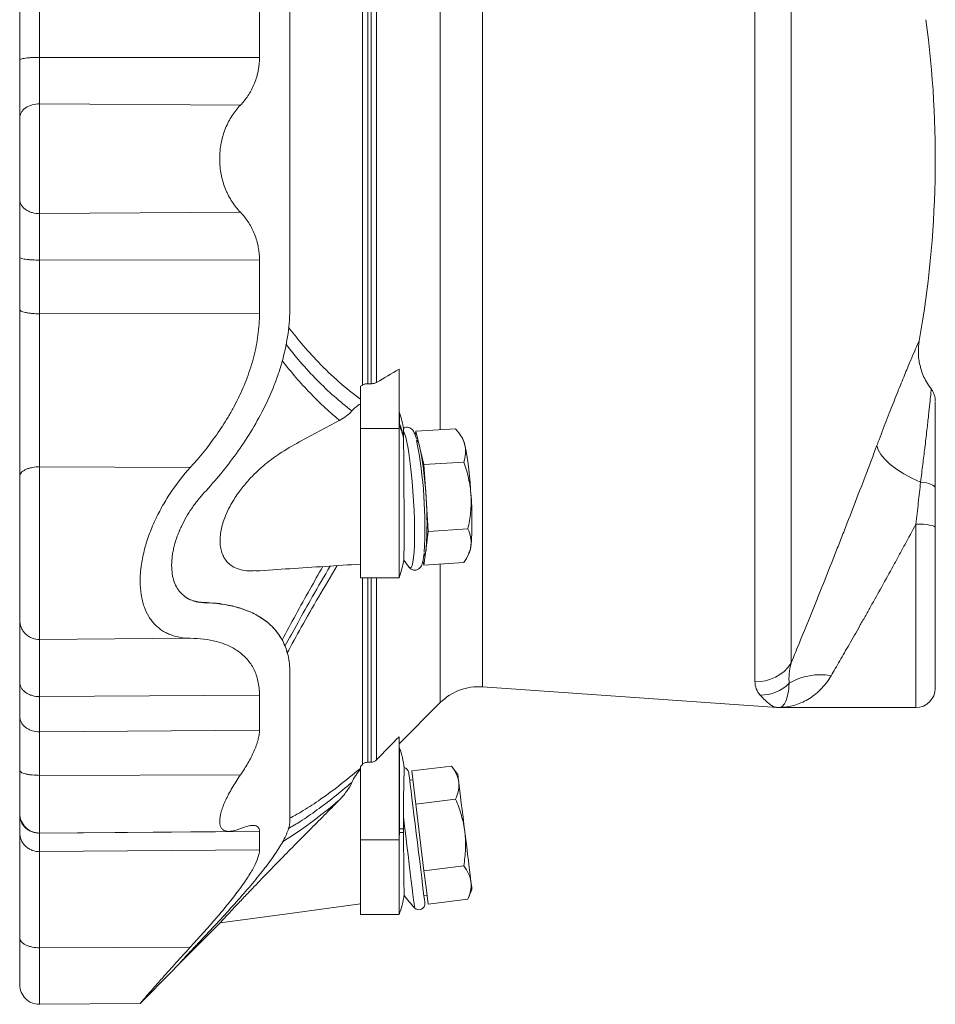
# Model space of a CAD drawing. Header units: millimetres. Extents: x 43 to 812, y -120 to 803.
# Tile 6 of 10: x 48 to 285, y 359 to 613. Entities that reach past the tile are written whole.
import ezdxf

# ---------------------------------------------------------------- set-up
doc = ezdxf.new("R2010")
doc.units = ezdxf.units.MM

msp = doc.modelspace()

# ---------------------------------------------------------------- linework, layer by layer
at = {"color": 8, "linetype": 'Continuous', "lineweight": 0}
for p, q in [((167.61, 713.92), (167.61, 459.45)), ((238.01, 442.61), (238.01, 707.6)), ((247.32, 703.1), (247.32, 447.28)), ((156.74, 647.51), (156.74, 507.59)), ((136.62, 519.09), (136.62, 636)), ((138.03, 635.66), (138.03, 519.44)), ((138.85, 519.44), (138.85, 635.66)), ((140.26, 635.31), (140.26, 519.78)), ((53.23, 603.72), (110.02, 603.65)), ((53.23, 591.71), (105.11, 591.39)), ((53.23, 563.38), (105.11, 563.7)), ((53.23, 551.38), (110.02, 551.45)), ((53.23, 537.51), (110.02, 537.62)), ((146.21, 511.89), (146.21, 509.81)), ((136.09, 507.91), (146.09, 507.91)), ((53.23, 497.98), (92.17, 497.82)), ((279.59, 435.83), (279.59, 483.2)), ((156.74, 472.88), (156.74, 455.92)), ((136.62, 421.12), (136.62, 469.35)), ((138.03, 469.35), (138.03, 421.72)), ((138.85, 421.72), (138.85, 469.35)), ((140.26, 469.35), (140.26, 422.32)), ((167.61, 459.45), (167.61, 441.18)), ((156.74, 455.92), (156.74, 437.11)), ((53.23, 453.37), (92.17, 453.71)), ((53.23, 438.66), (110.02, 439.02)), ((53.23, 429.57), (110.02, 429.96)), ((146.21, 425.35), (146.21, 406)), ((53.23, 418.32), (105.11, 418.44)), ((146.2, 404.47), (147.22, 404.47)), ((53.23, 403.4), (110.02, 403.86)), ((146.18, 403.55), (147.23, 403.55)), ((136.09, 401.7), (146.09, 401.7)), ((53.23, 398.62), (110.02, 399.09)), ((53.23, 373.8), (92.17, 373.98))]:
    msp.add_line(p, q, dxfattribs=at)
at = {"color": 7, "linetype": 'Continuous', "lineweight": 15}
for p, q in [((146.09, 523.23), (146.09, 510.42)), ((136.09, 518.79), (136.62, 519.09)), ((136.09, 518.79), (136.09, 507.91)), ((138.03, 519.44), (138.85, 519.44)), ((146.09, 510.42), (146.09, 509.52)), ((146.09, 509.52), (146.09, 509)), ((146.09, 509), (146.09, 507.91)), ((136.09, 507.91), (136.09, 469.35)), ((146.09, 507.91), (146.09, 469.35)), ((150.41, 507.2), (150.27, 506.08)), ((150.41, 507.2), (160.69, 507.83)), ((151.46, 502.9), (150.41, 507.2)), ((162.46, 505.36), (161.89, 506.25)), ((152.52, 498.6), (151.46, 502.9)), ((152.52, 498.6), (162.8, 499.23)), ((153.05, 489.96), (152.52, 498.6)), ((153.58, 481.31), (153.05, 489.96)), ((153.05, 476.97), (153.58, 481.31)), ((153.58, 481.31), (163.86, 481.94)), ((284.59, 482.36), (284.59, 440.83)), ((152.52, 472.62), (153.05, 476.97)), ((163.83, 475.01), (164.27, 475.92)), ((152.25, 473.71), (152.52, 472.62)), ((152.52, 472.62), (162.8, 473.25)), ((136.09, 469.35), (146.09, 469.35)), ((95.77, 462.89), (95.7, 462.95)), ((112.61, 457.38), (112.49, 457.49)), ((167.61, 441.18), (243.72, 435.85)), ((146.09, 426.47), (156.74, 437.11)), ((244.41, 435.83), (279.59, 435.83)), ((146.09, 428.3), (146.09, 406.05)), ((136.09, 420.58), (136.62, 421.12)), ((136.09, 420.58), (136.09, 401.7)), ((138.03, 421.72), (138.85, 421.72)), ((149.35, 419.46), (159.64, 420.72)), ((161.25, 418.58), (159.64, 420.72)), ((149.64, 417.16), (148.84, 417.06)), ((149.88, 415.16), (149.35, 419.46)), ((150.41, 410.87), (149.88, 415.16)), ((150.41, 410.87), (160.69, 412.13)), ((151.46, 402.27), (150.41, 410.87)), ((146.09, 406.05), (146.09, 404.49)), ((146.09, 404.49), (146.09, 403.58)), ((53.23, 403.43), (102.14, 403.85)), ((146.09, 403.58), (146.09, 401.7)), ((152.52, 393.68), (151.46, 402.27)), ((136.09, 401.7), (136.09, 382.35)), ((146.09, 401.7), (146.09, 382.35)), ((152.52, 393.68), (162.8, 394.94)), ((153.05, 389.38), (152.52, 393.68)), ((153.58, 385.08), (153.05, 389.38)), ((152.5, 387.29), (153.29, 387.38)), ((163.86, 386.34), (164.91, 388.81)), ((153.58, 385.08), (163.86, 386.34)), ((136.09, 382.35), (146.09, 382.35)), ((88.91, 369.29), (99.85, 380.22)), ((79.27, 359.48), (87.34, 367.56)), ((53.23, 359.2), (79.26, 359.43))]:
    msp.add_line(p, q, dxfattribs=at)
at = {"color": 8, "linetype": 'Continuous', "lineweight": 0, "flags": 128}
for points in [[(148.74, 472.01), (148.99, 471.85), (149.25, 472), (149.48, 472.52), (149.68, 473.37), (149.84, 474.54), (149.97, 476.02), (150.05, 477.77), (150.1, 479.75), (150.1, 481.93), (150.05, 484.27), (149.97, 486.71), (149.84, 489.21), (149.68, 491.72), (149.48, 494.2), (149.25, 496.58), (148.99, 498.82), (148.72, 500.89), (148.42, 502.73), (148.12, 504.31), (147.81, 505.61), (147.51, 506.58), (147.21, 507.22)], [(280.79, 494.03), (278.54, 495.07), (276.44, 496.21), (274.54, 497.42), (272.89, 498.67), (271.53, 499.94), (270.5, 501.17), (269.81, 502.36), (269.5, 503.47)], [(280.79, 494.03), (281.57, 493.94), (282.31, 493.81), (282.96, 493.65), (283.53, 493.45), (283.99, 493.23), (284.32, 492.98), (284.53, 492.72), (284.59, 492.46)], [(284.59, 482.36), (284.5, 482.52), (284.21, 482.68), (283.75, 482.83), (283.13, 482.96), (282.37, 483.06), (281.51, 483.14), (280.57, 483.19), (279.59, 483.2)], [(150.1, 384.09), (150.1, 384.13), (150.05, 384.48), (149.97, 385.18), (149.84, 386.21), (149.68, 387.54), (149.48, 389.16), (149.25, 391.04), (148.99, 393.12), (148.72, 395.38), (148.42, 397.77), (148.12, 400.24), (147.81, 402.74), (147.51, 405.22), (147.21, 407.63)]]:
    msp.add_lwpolyline(points, dxfattribs=at)
at = {"color": 7, "linetype": 'Continuous', "lineweight": 15, "flags": 128}
for points in [[(152.74, 385.33), (152.74, 385.35), (152.7, 385.61), (152.63, 386.24), (152.51, 387.2), (152.35, 388.48), (152.16, 390.05), (151.93, 391.88), (151.68, 393.93), (151.41, 396.16), (151.12, 398.51), (150.82, 400.94), (150.52, 403.4), (150.22, 405.83), (149.93, 408.19), (149.66, 410.41), (149.41, 412.46), (149.18, 414.3), (148.99, 415.87), (148.83, 417.15), (148.71, 418.11), (148.64, 418.73), (148.6, 419), (148.6, 419.01)], [(161.49, 416.59), (161.39, 417.45), (161.31, 418.08), (161.26, 418.46), (161.25, 418.58)], [(163.08, 403.7), (162.84, 405.64), (162.6, 407.55), (162.38, 409.39), (162.16, 411.14), (161.96, 412.76), (161.78, 414.22), (161.63, 415.51), (161.49, 416.59)], [(163.08, 403.7), (163.32, 401.75), (163.55, 399.84), (163.78, 398), (163.99, 396.25), (164.19, 394.63), (164.37, 393.17), (164.53, 391.89), (164.66, 390.8)], [(164.91, 388.81), (164.89, 388.94), (164.84, 389.32), (164.77, 389.94), (164.66, 390.8)], [(99.85, 380.21), (117.84, 382.66), (136.09, 385.15)]]:
    msp.add_lwpolyline(points, dxfattribs=at)
at = {"color": 7, "linetype": 'Continuous', "lineweight": 15}
for centre, radius, start, end in [((16.39, 577.55), 268.2, 349.8961, 7.6909), ((279.59, 514.99), 5, 359.9995, 36.6485), ((148.09, 512.57), 2, 180, 199.8829), ((124.43, 504.01), 23.16, 9.4455, 19.8829), ((39.77, 482.91), 112.98, 356.441, 11.1692), ((147.78, 502.53), 3.71, 5.6863, 38.4641), ((157.11, 502.5), 6.07, 10.6056, 28.125), ((80.22, 486.91), 84.52, 2.5505, 11.3977), ((68.61, 486.2), 84.52, 2.5506, 11.3976), ((69.76, 483.46), 83.55, 355.5411, 4.4589), ((81.37, 484.18), 83.55, 355.5411, 4.4589), ((150.41, 476.71), 2.65, 318.1065, 5.6668), ((158.79, 478.06), 5.88, 338.7091, 356.3113), ((124.43, 477.55), 23.16, 339.2674, 351.0924), ((171.83, 491.16), 30, 215.1037, 219.6611), ((166.64, 427.21), 14, 86, 135), ((279.59, 440.83), 5, 270, 0), ((244.44, 445.83), 10, 264.8005, 269.8312), ((148.09, 426.03), 2, 180, 199.8829), ((124.43, 417.47), 23.16, 7.0613, 19.8829), ((147.08, 418.83), 1.53, 7, 77.2247), ((53.18, 408.52), 5.09, 180, 270.3339), ((124.43, 390.55), 23.16, 339.2674, 352.1761), ((171.83, 404.77), 30, 215.4002, 223.5838), ((151.21, 385.15), 1.53, 223.5838, 7), ((53.18, 364.29), 5.09, 180, 270.5145)]:
    msp.add_arc(centre, radius, start, end, dxfattribs=at)
at = {"color": 8, "linetype": 'Continuous', "lineweight": 0}
for centre, radius, start, end in [((147.74, 510.42), 1.64, 180.0581, 201.9724), ((147.69, 509.73), 1.61, 187.5322, 202.2889), ((147.77, 509.34), 1.71, 191.5385, 201.7697), ((129.62, 501.69), 17.98, 11.8159, 22.964), ((129.63, 502.15), 17.98, 11.9076, 22.8067), ((238.77, 452.7), 10.13, 265.7052, 327.5838), ((254.87, 428.69), 15.62, 79.65, 120.947), ((239.57, 449.27), 10.22, 268.8749, 315.3247), ((244.4, 445.62), 9.79, 266.0248, 270.1115), ((146.21, 406.16), 0.16, 223.413, 271.1465), ((146.26, 405.05), 0.588, 253.9079, 264.4962), ((146.3, 404.01), 0.474, 244.0373, 255.2974)]:
    msp.add_arc(centre, radius, start, end, dxfattribs=at)
at = {"color": 7, "linetype": 'Continuous', "lineweight": 15}
for points in [[(48.09, 616.5), (48.09, 612.03), (48.09, 607.53), (48.09, 603.01)], [(110.02, 617.48), (110.02, 612.9), (110.02, 608.28), (110.02, 603.65)], [(48.09, 538.6), (48.09, 543.06), (48.09, 547.56), (48.09, 552.09)], [(110.02, 537.62), (110.02, 542.19), (110.02, 546.81), (110.02, 551.45)], [(140.26, 519.78), (142.21, 520.93), (144.15, 522.08), (146.09, 523.23)], [(136.09, 514.26), (135.21, 513.69), (134.47, 513.09), (133.9, 512.42)], [(147.22, 505.86), (147.22, 506.4), (147.21, 506.86), (147.21, 507.22)], [(147.23, 505.37), (147.22, 505.54), (147.22, 505.7), (147.22, 505.86)], [(284.59, 492.46), (284.59, 489.16), (284.59, 485.79), (284.59, 482.36)], [(48.09, 442.42), (48.09, 439.35), (48.09, 436.4), (48.09, 433.58)], [(110.02, 439.02), (110.02, 435.87), (110.02, 432.85), (110.02, 429.96)], [(140.26, 422.32), (142.21, 424.31), (144.15, 426.3), (146.09, 428.3)], [(136.09, 419.89), (135.21, 418.85), (134.47, 417.73), (133.9, 416.51)], [(48.09, 403.47), (48.09, 404.86), (48.09, 406.41), (48.09, 408.12)], [(147.22, 404.47), (147.22, 404.16), (147.22, 403.85), (147.23, 403.55)], [(110.02, 399.09), (110.02, 400.52), (110.02, 402.11), (110.02, 403.86)]]:
    msp.add_open_spline(points, degree=3, dxfattribs=at)
at = {"color": 8, "linetype": 'Continuous', "lineweight": 0}
for points in [[(53.23, 617.58), (53.23, 612.99), (53.23, 608.37), (53.23, 603.72)], [(53.23, 537.51), (53.23, 542.1), (53.23, 546.73), (53.23, 551.38)], [(146.18, 508.7), (146.16, 508.44), (146.13, 508.18), (146.09, 507.91)], [(146.21, 509.81), (146.21, 509.58), (146.21, 509.36), (146.2, 509.12)], [(247.32, 447.28), (246.86, 445.35), (246.72, 443.62), (246.84, 442.09)], [(239.37, 439.05), (238.47, 440.04), (238.01, 441.22), (238.01, 442.61)], [(53.23, 438.66), (53.23, 435.5), (53.23, 432.46), (53.23, 429.57)], [(146.21, 406), (146.21, 405.49), (146.21, 404.98), (146.2, 404.47)], [(53.23, 398.62), (53.23, 400.05), (53.23, 401.64), (53.23, 403.4)], [(146.18, 403.55), (146.16, 402.93), (146.13, 402.32), (146.09, 401.7)]]:
    msp.add_open_spline(points, degree=3, dxfattribs=at)
at = {"color": 7, "linetype": 'Continuous', "lineweight": 15}
for points, knots in [([(117.88, 539.29), (117.88, 545.52), (117.88, 551.86), (117.88, 564.65), (117.88, 571.1), (117.88, 584), (117.88, 590.45), (117.88, 603.23), (117.88, 609.57), (117.88, 615.8)], [0, 0, 0, 0, 0.25, 0.25, 0.5, 0.5, 0.75, 0.75, 1, 1, 1, 1]), ([(53.23, 603.72), (52.63, 603.72), (51.98, 603.7), (51.03, 603.65), (50.72, 603.63), (50.13, 603.58), (49.85, 603.55), (49.35, 603.48), (49.13, 603.44), (48.74, 603.36), (48.58, 603.31), (48.21, 603.18), (48.09, 603.09), (48.09, 603.01)], [0, 0, 0, 0, 0.25, 0.25, 0.375, 0.375, 0.5, 0.5, 0.625, 0.625, 0.75, 0.75, 1, 1, 1, 1]), ([(48.09, 588.08), (48.09, 589.05), (48.09, 590.12), (48.09, 592.42), (48.09, 593.64), (48.09, 596.2), (48.09, 597.53), (48.09, 600.25), (48.09, 601.63), (48.09, 603.01)], [0, 0, 0, 0, 0.25, 0.25, 0.5, 0.5, 0.75, 0.75, 1, 1, 1, 1]), ([(105.11, 591.39), (105.81, 592.12), (106.46, 592.92), (107.34, 594.23), (107.62, 594.69), (108.15, 595.65), (108.39, 596.16), (109.05, 597.72), (109.41, 598.82), (109.71, 600.28), (109.76, 600.58), (109.85, 601.18), (109.89, 601.49), (109.99, 602.4), (110.02, 603.02), (110.02, 603.65)], [0, 0, 0, 0, 0.25, 0.25, 0.375, 0.375, 0.5, 0.5, 0.75, 0.75, 0.8125, 0.8125, 0.875, 0.875, 1, 1, 1, 1]), ([(105.11, 563.7), (104.34, 564.51), (103.63, 565.4), (102.66, 566.89), (102.36, 567.41), (101.92, 568.23), (101.79, 568.51), (101.52, 569.08), (101.39, 569.37), (101.03, 570.26), (100.82, 570.87), (100.54, 571.81), (100.45, 572.13), (100.29, 572.78), (100.21, 573.11), (99.88, 574.78), (99.75, 576.14), (99.75, 578.21), (99.78, 578.91), (99.91, 580.28), (100.01, 580.95), (100.21, 581.95), (100.28, 582.28), (100.44, 582.93), (100.53, 583.25), (100.81, 584.21), (101.03, 584.82), (101.51, 586), (101.77, 586.57), (102.34, 587.67), (102.65, 588.19), (103.63, 589.69), (104.34, 590.58), (105.11, 591.39)], [0, 0, 0, 0, 0.125, 0.125, 0.1875, 0.1875, 0.21875, 0.21875, 0.25, 0.25, 0.3125, 0.3125, 0.34375, 0.34375, 0.375, 0.375, 0.5, 0.5, 0.5625, 0.5625, 0.625, 0.625, 0.65625, 0.65625, 0.6875, 0.6875, 0.75, 0.75, 0.8125, 0.8125, 0.875, 0.875, 1, 1, 1, 1]), ([(48.09, 588.08), (48.09, 587.46), (48.09, 586.77), (48.09, 585.23), (48.09, 584.39), (48.09, 582.58), (48.09, 581.61), (48.09, 579.61), (48.09, 578.58), (48.09, 576.51), (48.09, 575.48), (48.09, 573.48), (48.09, 572.52), (48.09, 570.71), (48.09, 569.86), (48.09, 568.32), (48.09, 567.63), (48.09, 567.02)], [0, 0, 0, 0, 0.125, 0.125, 0.25, 0.25, 0.375, 0.375, 0.5, 0.5, 0.625, 0.625, 0.75, 0.75, 0.875, 0.875, 1, 1, 1, 1]), ([(48.09, 567.02), (48.09, 566.04), (48.09, 564.97), (48.09, 562.68), (48.09, 561.45), (48.09, 558.9), (48.09, 557.56), (48.09, 554.85), (48.09, 553.47), (48.09, 552.09)], [0, 0, 0, 0, 0.25, 0.25, 0.5, 0.5, 0.75, 0.75, 1, 1, 1, 1]), ([(105.11, 563.7), (105.81, 562.97), (106.46, 562.18), (107.34, 560.86), (107.62, 560.4), (108.15, 559.44), (108.39, 558.93), (109.05, 557.38), (109.41, 556.28), (109.71, 554.81), (109.76, 554.51), (109.85, 553.91), (109.89, 553.61), (109.99, 552.69), (110.02, 552.07), (110.02, 551.45)], [0, 0, 0, 0, 0.25, 0.25, 0.375, 0.375, 0.5, 0.5, 0.75, 0.75, 0.8125, 0.8125, 0.875, 0.875, 1, 1, 1, 1]), ([(53.23, 551.38), (52.63, 551.38), (51.98, 551.39), (51.03, 551.44), (50.72, 551.46), (50.13, 551.52), (49.85, 551.55), (49.35, 551.62), (49.13, 551.66), (48.74, 551.74), (48.58, 551.78), (48.21, 551.91), (48.09, 552), (48.09, 552.09)], [0, 0, 0, 0, 0.25, 0.25, 0.375, 0.375, 0.5, 0.5, 0.625, 0.625, 0.75, 0.75, 1, 1, 1, 1]), ([(95.77, 491.32), (98.69, 494.47), (101.47, 497.83), (105.36, 503.25), (106.6, 505.1), (108.94, 508.91), (110.04, 510.87), (112.08, 514.9), (113.02, 516.97), (114.06, 519.65), (114.27, 520.19), (114.66, 521.28), (114.85, 521.83), (115.4, 523.48), (115.73, 524.59), (116.62, 527.92), (117.09, 530.17), (117.56, 533.58), (117.68, 534.72), (117.84, 537.01), (117.88, 538.16), (117.88, 539.29)], [0, 0, 0, 0, 0.25, 0.25, 0.375, 0.375, 0.5, 0.5, 0.625, 0.625, 0.65625, 0.65625, 0.6875, 0.6875, 0.75, 0.75, 0.875, 0.875, 0.9375, 0.9375, 1, 1, 1, 1]), ([(53.23, 537.51), (52.63, 537.51), (51.98, 537.53), (51.03, 537.61), (50.72, 537.65), (50.13, 537.73), (49.85, 537.78), (49.35, 537.88), (49.13, 537.94), (48.74, 538.06), (48.58, 538.13), (48.21, 538.33), (48.09, 538.47), (48.09, 538.6)], [0, 0, 0, 0, 0.25, 0.25, 0.375, 0.375, 0.5, 0.5, 0.625, 0.625, 0.75, 0.75, 1, 1, 1, 1]), ([(48.09, 538.6), (48.09, 535.05), (48.09, 531.38), (48.09, 523.94), (48.09, 520.18), (48.09, 512.76), (48.09, 509.1), (48.09, 502.06), (48.09, 498.68), (48.09, 495.51)], [0, 0, 0, 0, 0.25, 0.25, 0.5, 0.5, 0.75, 0.75, 1, 1, 1, 1]), ([(110.02, 537.62), (110.02, 535.74), (109.89, 533.86), (109.4, 530.14), (109.04, 528.28), (108.33, 525.52), (108.06, 524.6), (107.48, 522.77), (107.17, 521.86), (106.16, 519.19), (105.41, 517.46), (104.18, 514.93), (103.75, 514.1), (102.85, 512.45), (102.39, 511.64), (100.95, 509.23), (99.95, 507.69), (96.81, 503.21), (94.55, 500.43), (92.17, 497.82)], [0, 0, 0, 0, 0.125, 0.125, 0.25, 0.25, 0.3125, 0.3125, 0.375, 0.375, 0.5, 0.5, 0.5625, 0.5625, 0.625, 0.625, 0.75, 0.75, 1, 1, 1, 1]), ([(283.63, 518), (283.35, 518.36), (282.68, 519.22), (281.84, 520.72), (281.12, 522.43), (280.62, 524.13), (280.31, 525.79), (280.19, 527.39), (280.23, 528.88), (280.32, 529.91), (280.43, 530.43), (280.44, 530.5)], [0, 0, 0, 0, 0.10271, 0.24723, 0.386349, 0.519788, 0.647076, 0.767514, 0.880101, 0.983363, 1, 1, 1, 1]), ([(138.03, 519.44), (137.9, 519.44), (137.77, 519.43), (137.51, 519.4), (137.38, 519.38), (137.14, 519.32), (137.03, 519.28), (136.81, 519.2), (136.71, 519.15), (136.62, 519.09)], [0, 0, 0, 0, 0.25, 0.25, 0.5, 0.5, 0.75, 0.75, 1, 1, 1, 1]), ([(140.26, 519.78), (140.17, 519.73), (140.07, 519.68), (139.85, 519.6), (139.74, 519.56), (139.5, 519.5), (139.37, 519.48), (139.11, 519.45), (138.98, 519.44), (138.85, 519.44)], [0, 0, 0, 0, 0.25, 0.25, 0.5, 0.5, 0.75, 0.75, 1, 1, 1, 1]), ([(284.59, 514.87), (284.59, 514.88), (284.59, 514.93), (284.59, 513.93), (284.59, 512.01), (284.59, 509.27), (284.59, 505.86), (284.59, 501.9), (284.59, 497.43), (284.59, 494.11), (284.59, 492.46)], [0, 0, 0, 0, 0.080005, 0.219533, 0.35527, 0.490998, 0.618537, 0.746055, 0.873053, 1, 1, 1, 1]), ([(133.9, 512.42), (133.5, 511.97), (133.03, 511.53), (131.96, 510.72), (131.37, 510.34), (130.72, 509.98)], [0, 0, 0, 0, 0.5, 0.5, 1, 1, 1, 1]), ([(109.04, 471.18), (108.26, 471.13), (106.75, 471.01), (104.72, 471.46), (103.07, 472.2), (101.77, 473.25), (100.88, 474.44), (100.27, 475.81), (99.91, 477.28), (99.8, 478.95), (99.98, 481.24), (100.64, 483.85), (101.75, 486.55), (103.14, 489.16), (104.98, 491.91), (107.69, 495.18), (111.09, 498.45), (115.48, 501.66), (120.29, 504.45), (125.46, 507.19), (128.94, 509), (130.69, 509.96), (130.72, 509.98)], [0, 0, 0, 0, 0.049322, 0.094559, 0.139732, 0.173694, 0.207607, 0.234584, 0.261539, 0.288631, 0.315725, 0.365501, 0.400192, 0.434937, 0.486152, 0.537465, 0.617683, 0.698021, 0.798014, 0.898136, 0.998263, 1, 1, 1, 1]), ([(147.21, 507.22), (147.21, 507.63), (147.22, 508.11), (147.24, 507.94), (147.24, 507.91)], [0, 0, 0, 0, 0.835169, 1, 1, 1, 1]), ([(150.55, 505.16), (150.55, 505.17), (150.45, 505.62), (150.21, 506.3), (149.89, 507.08), (149.47, 507.67), (148.93, 508.08), (148.23, 508.28), (147.57, 508.2), (147.3, 508.01), (147.22, 507.95)], [0, 0, 0, 0, 0.001807, 0.239355, 0.493956, 0.64538, 0.745851, 0.844247, 0.952518, 1, 1, 1, 1]), ([(160.69, 507.83), (161.27, 507.15), (161.78, 506.46), (162.6, 505.05), (162.9, 504.34), (163.08, 503.61)], [0, 0, 0, 0, 0.5, 0.5, 1, 1, 1, 1]), ([(147.23, 505.37), (147.23, 505.28), (147.24, 504.65), (147.26, 503.31), (147.29, 501.12), (147.31, 498.62), (147.33, 495.94), (147.35, 493.09), (147.36, 490.2), (147.37, 487.31), (147.38, 484.56), (147.38, 481.96), (147.38, 479.64), (147.37, 477.62), (147.36, 476), (147.34, 474.81), (147.33, 474.1), (147.31, 474), (147.31, 473.96)], [0, 0, 0, 0, 0.0118817, 0.0779806, 0.1459965, 0.2120953, 0.2801083, 0.3462535, 0.4143127, 0.4805346, 0.5486731, 0.614965, 0.6831776, 0.7494945, 0.8177364, 0.8840183, 0.9522265, 1, 1, 1, 1]), ([(163.08, 503.61), (163.17, 503.25), (163.23, 502.88), (163.28, 502.14), (163.28, 501.77), (163.19, 500.68), (163.03, 499.95), (162.8, 499.23)], [0, 0, 0, 0, 0.25, 0.25, 0.5, 0.5, 1, 1, 1, 1]), ([(162.8, 499.23), (163.3, 497.84), (163.72, 496.44), (164.35, 493.59), (164.57, 492.14), (164.66, 490.67)], [0, 0, 0, 0, 0.5, 0.5, 1, 1, 1, 1]), ([(92.17, 497.82), (90.41, 495.87), (88.75, 493.78), (86.84, 490.94), (86.46, 490.36), (85.73, 489.18), (85.37, 488.58), (84.33, 486.74), (83.68, 485.49), (82.49, 482.93), (81.95, 481.63), (81.23, 479.63), (81.01, 478.96), (80.6, 477.62), (80.41, 476.95), (79.91, 474.96), (79.65, 473.65), (79.43, 472.02), (79.4, 471.69), (79.33, 471.05), (79.3, 470.72), (79.23, 469.76), (79.21, 469.13), (79.21, 467.3), (79.29, 466.13), (79.55, 464.47), (79.66, 463.92), (79.92, 462.89), (80.07, 462.39), (80.57, 460.96), (80.98, 460.1), (81.7, 458.92), (81.95, 458.54), (82.49, 457.85), (82.78, 457.52), (83.67, 456.61), (84.32, 456.09), (85.36, 455.42), (85.72, 455.22), (86.46, 454.86), (86.83, 454.7), (88.75, 454), (90.4, 453.73), (92.17, 453.71)], [0, 0, 0, 0, 0.125, 0.125, 0.15625, 0.15625, 0.1875, 0.1875, 0.25, 0.25, 0.3125, 0.3125, 0.34375, 0.34375, 0.375, 0.375, 0.4375, 0.4375, 0.453125, 0.453125, 0.46875, 0.46875, 0.5, 0.5, 0.5625, 0.5625, 0.59375, 0.59375, 0.625, 0.625, 0.6875, 0.6875, 0.71875, 0.71875, 0.75, 0.75, 0.8125, 0.8125, 0.84375, 0.84375, 0.875, 0.875, 1, 1, 1, 1]), ([(48.09, 458.46), (48.09, 458.49), (48.09, 458.71), (48.09, 459.67), (48.09, 460.41), (48.09, 461.96), (48.09, 462.55), (48.09, 463.88), (48.09, 464.61), (48.09, 466.21), (48.09, 467.08), (48.09, 468.92), (48.09, 469.9), (48.09, 471.94), (48.09, 473), (48.09, 475.17), (48.09, 476.29), (48.09, 478.53), (48.09, 479.66), (48.09, 481.9), (48.09, 483.01), (48.09, 486.28), (48.09, 488.37), (48.09, 492.2), (48.09, 493.95), (48.09, 495.51)], [0, 0, 0, 0, 0.125, 0.125, 0.25, 0.25, 0.3125, 0.3125, 0.375, 0.375, 0.4375, 0.4375, 0.5, 0.5, 0.5625, 0.5625, 0.625, 0.625, 0.6875, 0.6875, 0.75, 0.75, 0.875, 0.875, 1, 1, 1, 1]), ([(87.34, 472.55), (87.34, 473.35), (87.4, 474.16), (87.57, 475.4), (87.64, 475.82), (87.8, 476.67), (87.9, 477.1), (88.23, 478.39), (88.5, 479.24), (88.97, 480.51), (89.13, 480.93), (89.49, 481.77), (89.67, 482.19), (90.26, 483.42), (90.67, 484.21), (91.57, 485.76), (92.04, 486.52), (92.79, 487.61), (93.05, 487.98), (93.57, 488.68), (93.84, 489.03), (94.65, 490.05), (95.2, 490.7), (95.77, 491.32)], [0, 0, 0, 0, 0.125, 0.125, 0.1875, 0.1875, 0.25, 0.25, 0.375, 0.375, 0.4375, 0.4375, 0.5, 0.5, 0.625, 0.625, 0.75, 0.75, 0.8125, 0.8125, 0.875, 0.875, 1, 1, 1, 1]), ([(164.66, 490.67), (164.71, 489.94), (164.72, 489.2), (164.69, 487.73), (164.64, 487), (164.42, 484.82), (164.18, 483.38), (163.86, 481.94)], [0, 0, 0, 0, 0.25, 0.25, 0.5, 0.5, 1, 1, 1, 1]), ([(163.86, 481.94), (164.18, 481.26), (164.43, 480.56), (164.71, 479.14), (164.75, 478.42), (164.66, 477.68)], [0, 0, 0, 0, 0.5, 0.5, 1, 1, 1, 1]), ([(148.6, 472.2), (148.71, 472.05), (148.91, 471.78), (149.46, 471.41), (150.17, 471.24), (150.9, 471.41), (151.42, 471.79), (151.75, 472.2), (151.99, 472.69), (152.2, 473.35), (152.38, 474.32), (152.5, 475.13), (152.53, 475.63), (152.53, 475.64)], [0, 0, 0, 0, 0.0924044, 0.1641885, 0.2347573, 0.310801, 0.378996, 0.4499472, 0.536769, 0.6627963, 0.835333, 0.9969258, 1, 1, 1, 1]), ([(164.66, 477.68), (164.62, 477.31), (164.54, 476.94), (164.33, 476.2), (164.19, 475.83), (163.71, 474.72), (163.29, 473.99), (162.8, 473.25)], [0, 0, 0, 0, 0.25, 0.25, 0.5, 0.5, 1, 1, 1, 1]), ([(87.34, 472.55), (87.34, 471.76), (87.4, 471.01), (87.57, 469.95), (87.64, 469.61), (87.8, 468.94), (87.9, 468.62), (88.23, 467.7), (88.5, 467.14), (88.97, 466.38), (89.13, 466.14), (89.49, 465.69), (89.67, 465.47), (90.26, 464.88), (90.67, 464.54), (91.57, 463.95), (92.04, 463.71), (92.79, 463.42), (93.05, 463.33), (93.57, 463.19), (93.84, 463.12), (94.65, 462.97), (95.2, 462.91), (95.77, 462.89)], [0, 0, 0, 0, 0.125, 0.125, 0.1875, 0.1875, 0.25, 0.25, 0.375, 0.375, 0.4375, 0.4375, 0.5, 0.5, 0.625, 0.625, 0.75, 0.75, 0.8125, 0.8125, 0.875, 0.875, 1, 1, 1, 1]), ([(109.05, 471.09), (111.98, 471.29), (120.99, 471.89), (130.01, 472.47), (136.09, 472.87)], [0, 0, 0, 0, 0.324997, 1, 1, 1, 1]), ([(90.58, 464.71), (90.7, 464.59), (91.33, 464), (93.01, 463.27), (94.7, 463.07), (95.7, 462.95)], [0, 0, 0, 0, 0.09032, 0.465273, 1, 1, 1, 1]), ([(95.7, 462.95), (97.87, 462.89), (99.96, 462.68), (102.47, 462.19), (102.96, 462.08), (103.93, 461.84), (104.42, 461.7), (105.84, 461.27), (106.75, 460.93), (109.36, 459.77), (110.96, 458.8), (113.05, 457), (113.7, 456.34), (114.59, 455.25), (114.87, 454.87), (115.4, 454.07), (115.65, 453.66), (115.87, 453.23)], [0, 0, 0, 0, 0.25, 0.25, 0.3125, 0.3125, 0.375, 0.375, 0.5, 0.5, 0.75, 0.75, 0.875, 0.875, 0.9375, 0.9375, 1, 1, 1, 1]), ([(95.77, 462.89), (98.69, 462.81), (101.47, 462.45), (105.36, 461.4), (106.6, 460.97), (108.94, 459.92), (110.04, 459.31), (112.08, 457.89), (113.02, 457.07), (114.06, 455.91), (114.27, 455.67), (114.66, 455.18), (114.85, 454.92), (115.4, 454.14), (115.73, 453.59), (116.62, 451.87), (117.09, 450.62), (117.56, 448.57), (117.68, 447.86), (117.84, 446.38), (117.88, 445.62), (117.88, 444.84)], [0, 0, 0, 0, 0.25, 0.25, 0.375, 0.375, 0.5, 0.5, 0.625, 0.625, 0.65625, 0.65625, 0.6875, 0.6875, 0.75, 0.75, 0.875, 0.875, 0.9375, 0.9375, 1, 1, 1, 1]), ([(48.09, 442.42), (48.09, 444.86), (48.09, 447.11), (48.09, 451.05), (48.09, 452.76), (48.09, 455.52), (48.09, 456.58), (48.09, 458.02), (48.09, 458.4), (48.09, 458.46)], [0, 0, 0, 0, 0.25, 0.25, 0.5, 0.5, 0.75, 0.75, 1, 1, 1, 1]), ([(110.02, 439.02), (110.02, 440.32), (109.89, 441.52), (109.4, 443.75), (109.04, 444.78), (108.33, 446.2), (108.06, 446.65), (107.48, 447.52), (107.17, 447.92), (106.16, 449.07), (105.41, 449.73), (104.18, 450.61), (103.75, 450.88), (102.85, 451.39), (102.39, 451.62), (100.95, 452.26), (99.95, 452.6), (96.81, 453.42), (94.55, 453.68), (92.17, 453.71)], [0, 0, 0, 0, 0.125, 0.125, 0.25, 0.25, 0.3125, 0.3125, 0.375, 0.375, 0.5, 0.5, 0.5625, 0.5625, 0.625, 0.625, 0.75, 0.75, 1, 1, 1, 1]), ([(53.23, 438.66), (52.63, 438.65), (51.98, 438.73), (51.03, 439), (50.72, 439.12), (50.13, 439.4), (49.85, 439.56), (49.35, 439.93), (49.13, 440.13), (48.74, 440.57), (48.58, 440.8), (48.21, 441.49), (48.09, 441.97), (48.09, 442.42)], [0, 0, 0, 0, 0.25, 0.25, 0.375, 0.375, 0.5, 0.5, 0.625, 0.625, 0.75, 0.75, 1, 1, 1, 1]), ([(117.88, 444.84), (117.88, 440.54), (117.88, 436.48), (117.88, 428.89), (117.88, 425.36), (117.88, 418.91), (117.88, 415.99), (117.88, 410.79), (117.88, 408.52), (117.88, 406.58)], [0, 0, 0, 0, 0.25, 0.25, 0.5, 0.5, 0.75, 0.75, 1, 1, 1, 1]), ([(48.09, 419.59), (48.09, 420.94), (48.09, 422.28), (48.09, 424.88), (48.09, 426.15), (48.09, 428.54), (48.09, 429.67), (48.09, 431.77), (48.09, 432.72), (48.09, 433.58)], [0, 0, 0, 0, 0.25, 0.25, 0.5, 0.5, 0.75, 0.75, 1, 1, 1, 1]), ([(105.11, 418.44), (105.81, 419.45), (106.46, 420.47), (107.34, 421.99), (107.62, 422.5), (108.15, 423.51), (108.39, 424.02), (109.05, 425.52), (109.41, 426.48), (109.71, 427.63), (109.76, 427.86), (109.85, 428.3), (109.89, 428.52), (109.99, 429.16), (110.02, 429.57), (110.02, 429.96)], [0, 0, 0, 0, 0.25, 0.25, 0.375, 0.375, 0.5, 0.5, 0.75, 0.75, 0.8125, 0.8125, 0.875, 0.875, 1, 1, 1, 1]), ([(140.26, 422.32), (140.17, 422.22), (140.07, 422.14), (139.85, 421.99), (139.74, 421.93), (139.5, 421.82), (139.37, 421.78), (139.11, 421.73), (138.98, 421.72), (138.85, 421.72)], [0, 0, 0, 0, 0.25, 0.25, 0.5, 0.5, 0.75, 0.75, 1, 1, 1, 1]), ([(48.09, 408.59), (48.09, 408.6), (48.09, 408.61), (48.09, 409.52), (48.09, 411.2), (48.09, 413.6), (48.09, 416.45), (48.09, 418.57), (48.09, 419.59)], [0, 0, 0, 0, 0.1199, 0.295268, 0.47338, 0.657638, 0.8345, 1, 1, 1, 1]), ([(138.03, 421.72), (137.9, 421.72), (137.77, 421.7), (137.51, 421.65), (137.38, 421.61), (137.14, 421.51), (137.03, 421.45), (136.81, 421.3), (136.71, 421.21), (136.62, 421.12)], [0, 0, 0, 0, 0.25, 0.25, 0.5, 0.5, 0.75, 0.75, 1, 1, 1, 1]), ([(147.42, 420.31), (147.42, 420.32), (147.42, 420.4), (147.41, 420.1), (147.39, 419.34), (147.36, 418), (147.32, 416.19), (147.27, 414.05), (147.23, 411.59), (147.21, 409.44), (147.21, 408.06), (147.21, 407.63)], [0, 0, 0, 0, 0.004148, 0.141769, 0.280674, 0.423921, 0.557093, 0.69489, 0.816116, 0.94193, 1, 1, 1, 1]), ([(159.64, 420.72), (160.13, 420.07), (160.55, 419.4), (161.19, 418.03), (161.4, 417.32), (161.49, 416.59)], [0, 0, 0, 0, 0.5, 0.5, 1, 1, 1, 1]), ([(105.11, 418.44), (104.34, 417.31), (103.63, 416.2), (102.66, 414.54), (102.36, 413.99), (101.92, 413.17), (101.79, 412.9), (101.52, 412.36), (101.39, 412.1), (101.03, 411.31), (100.82, 410.8), (100.54, 410.06), (100.45, 409.81), (100.29, 409.34), (100.21, 409.1), (99.88, 407.95), (99.75, 407.14), (99.75, 406.1), (99.78, 405.79), (99.91, 405.23), (100.01, 404.99), (100.21, 404.67), (100.28, 404.58), (100.44, 404.41), (100.53, 404.33), (100.81, 404.12), (101.03, 404.02), (101.51, 403.89), (101.77, 403.86), (102.34, 403.85), (102.65, 403.88), (103.63, 404.05), (104.34, 404.27), (105.11, 404.59)], [0, 0, 0, 0, 0.125, 0.125, 0.1875, 0.1875, 0.21875, 0.21875, 0.25, 0.25, 0.3125, 0.3125, 0.34375, 0.34375, 0.375, 0.375, 0.5, 0.5, 0.5625, 0.5625, 0.625, 0.625, 0.65625, 0.65625, 0.6875, 0.6875, 0.75, 0.75, 0.8125, 0.8125, 0.875, 0.875, 1, 1, 1, 1]), ([(133.9, 416.51), (133.5, 415.67), (133.03, 414.88), (131.96, 413.38), (131.37, 412.68), (130.72, 412.02)], [0, 0, 0, 0, 0.5, 0.5, 1, 1, 1, 1]), ([(161.49, 416.59), (161.54, 416.23), (161.55, 415.86), (161.52, 415.12), (161.47, 414.74), (161.26, 413.63), (161.01, 412.88), (160.69, 412.13)], [0, 0, 0, 0, 0.25, 0.25, 0.5, 0.5, 1, 1, 1, 1]), ([(99.85, 380.22), (99.85, 380.22), (99.8, 380.17), (100.01, 380.39), (100.63, 381.06), (101.75, 382.27), (103.12, 383.74), (104.97, 385.7), (107.66, 388.55), (111.07, 392.1), (115.04, 396.18), (119.01, 400.2), (124.18, 405.41), (128.08, 409.35), (130.69, 411.99), (130.72, 412.02)], [0, 0, 0, 0, 0.00127, 0.039929, 0.109773, 0.157804, 0.207207, 0.278173, 0.35107, 0.46219, 0.576347, 0.68156, 0.786886, 0.997562, 1, 1, 1, 1]), ([(160.69, 412.13), (161.27, 410.78), (161.78, 409.39), (162.6, 406.58), (162.9, 405.15), (163.08, 403.7)], [0, 0, 0, 0, 0.5, 0.5, 1, 1, 1, 1]), ([(48.09, 408.12), (48.09, 408.62), (48.09, 409.63), (48.09, 410.1), (48.09, 409.99), (48.09, 409.98)], [0, 0, 0, 0, 0.47558, 0.957524, 1, 1, 1, 1]), ([(53.23, 403.4), (52.63, 403.4), (51.98, 403.5), (51.03, 403.84), (50.72, 403.98), (50.13, 404.33), (49.85, 404.54), (49.35, 405), (49.13, 405.26), (48.74, 405.8), (48.58, 406.08), (48.21, 406.96), (48.09, 407.56), (48.09, 408.12)], [0, 0, 0, 0, 0.25, 0.25, 0.375, 0.375, 0.5, 0.5, 0.625, 0.625, 0.75, 0.75, 1, 1, 1, 1]), ([(147.21, 407.63), (147.21, 407.11), (147.21, 406.59), (147.22, 405.53), (147.22, 405), (147.22, 404.47)], [0, 0, 0, 0, 0.5, 0.5, 1, 1, 1, 1]), ([(95.77, 376.66), (98.69, 379.74), (101.47, 382.73), (105.36, 387.1), (106.6, 388.52), (108.94, 391.29), (110.04, 392.63), (112.08, 395.23), (113.02, 396.49), (114.06, 398.01), (114.27, 398.31), (114.66, 398.91), (114.85, 399.2), (115.4, 400.07), (115.73, 400.63), (116.62, 402.24), (117.09, 403.24), (117.56, 404.6), (117.68, 405.03), (117.84, 405.85), (117.88, 406.23), (117.88, 406.58)], [0, 0, 0, 0, 0.25, 0.25, 0.375, 0.375, 0.5, 0.5, 0.625, 0.625, 0.65625, 0.65625, 0.6875, 0.6875, 0.75, 0.75, 0.875, 0.875, 0.9375, 0.9375, 1, 1, 1, 1]), ([(105.11, 404.59), (105.81, 404.88), (106.46, 405.1), (107.34, 405.3), (107.62, 405.35), (108.15, 405.41), (108.39, 405.41), (109.05, 405.35), (109.41, 405.21), (109.71, 404.89), (109.76, 404.82), (109.85, 404.67), (109.89, 404.58), (109.99, 404.31), (110.02, 404.1), (110.02, 403.86)], [0, 0, 0, 0, 0.25, 0.25, 0.375, 0.375, 0.5, 0.5, 0.75, 0.75, 0.8125, 0.8125, 0.875, 0.875, 1, 1, 1, 1]), ([(53.23, 398.62), (52.63, 398.62), (51.98, 398.72), (51.03, 399.07), (50.72, 399.22), (50.13, 399.58), (49.85, 399.79), (49.35, 400.26), (49.13, 400.53), (48.74, 401.08), (48.58, 401.38), (48.21, 402.28), (48.09, 402.9), (48.09, 403.47)], [0, 0, 0, 0, 0.25, 0.25, 0.375, 0.375, 0.5, 0.5, 0.625, 0.625, 0.75, 0.75, 1, 1, 1, 1]), ([(48.09, 403.47), (48.09, 402.37), (48.09, 400.94), (48.09, 397.45), (48.09, 395.39), (48.09, 390.73), (48.09, 388.13), (48.09, 382.53), (48.09, 379.53), (48.09, 376.42)], [0, 0, 0, 0, 0.25, 0.25, 0.5, 0.5, 0.75, 0.75, 1, 1, 1, 1]), ([(147.38, 387.4), (147.38, 387.39), (147.38, 387.31), (147.38, 387.6), (147.37, 388.29), (147.36, 389.49), (147.35, 391.11), (147.33, 393.11), (147.31, 395.45), (147.28, 398), (147.25, 400.73), (147.24, 402.6), (147.23, 403.55)], [0, 0, 0, 0, 0.000408, 0.113555, 0.223565, 0.336769, 0.44673, 0.559886, 0.669727, 0.78276, 0.8899, 1, 1, 1, 1]), ([(163.08, 403.7), (163.17, 402.97), (163.23, 402.23), (163.28, 400.76), (163.28, 400.02), (163.19, 397.83), (163.03, 396.38), (162.8, 394.94)], [0, 0, 0, 0, 0.25, 0.25, 0.5, 0.5, 1, 1, 1, 1]), ([(110.02, 399.09), (110.02, 398.51), (109.89, 397.84), (109.4, 396.34), (109.04, 395.52), (108.33, 394.17), (108.06, 393.7), (107.48, 392.73), (107.17, 392.24), (106.16, 390.71), (105.41, 389.65), (104.18, 387.99), (103.75, 387.43), (102.85, 386.29), (102.39, 385.71), (100.95, 383.94), (99.95, 382.74), (96.81, 379.08), (94.55, 376.57), (92.17, 373.98)], [0, 0, 0, 0, 0.125, 0.125, 0.25, 0.25, 0.3125, 0.3125, 0.375, 0.375, 0.5, 0.5, 0.5625, 0.5625, 0.625, 0.625, 0.75, 0.75, 1, 1, 1, 1]), ([(162.8, 394.94), (163.3, 394.28), (163.72, 393.62), (164.35, 392.24), (164.57, 391.54), (164.66, 390.8)], [0, 0, 0, 0, 0.5, 0.5, 1, 1, 1, 1]), ([(164.66, 390.8), (164.71, 390.44), (164.72, 390.07), (164.69, 389.33), (164.64, 388.96), (164.42, 387.84), (164.18, 387.09), (163.86, 386.34)], [0, 0, 0, 0, 0.25, 0.25, 0.5, 0.5, 1, 1, 1, 1]), ([(48.09, 364.29), (48.09, 364.29), (48.09, 364.37), (48.09, 364.7), (48.09, 364.95), (48.09, 365.59), (48.09, 365.99), (48.09, 366.9), (48.09, 367.43), (48.09, 369.14), (48.09, 370.49), (48.09, 373.36), (48.09, 374.89), (48.09, 376.42)], [0, 0, 0, 0, 0.125, 0.125, 0.25, 0.25, 0.375, 0.375, 0.5, 0.5, 0.75, 0.75, 1, 1, 1, 1]), ([(87.34, 367.56), (87.34, 367.56), (87.4, 367.62), (87.57, 367.81), (87.64, 367.88), (87.8, 368.07), (87.9, 368.18), (88.23, 368.54), (88.5, 368.83), (88.97, 369.34), (89.13, 369.52), (89.49, 369.91), (89.67, 370.11), (90.26, 370.75), (90.67, 371.2), (91.57, 372.17), (92.04, 372.68), (92.79, 373.49), (93.05, 373.76), (93.57, 374.32), (93.84, 374.6), (94.65, 375.47), (95.2, 376.06), (95.77, 376.66)], [0, 0, 0, 0, 0.125, 0.125, 0.1875, 0.1875, 0.25, 0.25, 0.375, 0.375, 0.4375, 0.4375, 0.5, 0.5, 0.625, 0.625, 0.75, 0.75, 0.8125, 0.8125, 0.875, 0.875, 1, 1, 1, 1]), ([(92.17, 373.98), (90.93, 372.61), (88.4, 369.85), (85.35, 366.44), (82.93, 363.7), (81.16, 361.68), (79.89, 360.22), (79.25, 359.48), (79.26, 359.49), (79.26, 359.49)], [0, 0, 0, 0, 0.180977, 0.366585, 0.504159, 0.645267, 0.78306, 0.926376, 1, 1, 1, 1])]:
    msp.add_open_spline(points, degree=3, knots=knots, dxfattribs=at)
at = {"color": 8, "linetype": 'Continuous', "lineweight": 0}
for points, knots in [([(53.23, 603.72), (53.23, 602.61), (53.23, 601.5), (53.23, 599.31), (53.23, 598.24), (53.23, 596.19), (53.23, 595.2), (53.23, 593.36), (53.23, 592.5), (53.23, 591.71)], [0, 0, 0, 0, 0.25, 0.25, 0.5, 0.5, 0.75, 0.75, 1, 1, 1, 1]), ([(53.23, 591.71), (52.63, 591.72), (51.98, 591.64), (51.03, 591.38), (50.72, 591.27), (50.13, 591), (49.85, 590.84), (49.35, 590.48), (49.13, 590.29), (48.74, 589.87), (48.58, 589.65), (48.21, 588.97), (48.09, 588.51), (48.09, 588.08)], [0, 0, 0, 0, 0.25, 0.25, 0.375, 0.375, 0.5, 0.5, 0.625, 0.625, 0.75, 0.75, 1, 1, 1, 1]), ([(53.23, 591.71), (53.23, 590.89), (53.23, 589.95), (53.23, 587.88), (53.23, 586.75), (53.23, 584.31), (53.23, 583.01), (53.23, 580.32), (53.23, 578.94), (53.23, 576.16), (53.23, 574.77), (53.23, 572.08), (53.23, 570.78), (53.23, 568.35), (53.23, 567.21), (53.23, 565.14), (53.23, 564.21), (53.23, 563.38)], [0, 0, 0, 0, 0.125, 0.125, 0.25, 0.25, 0.375, 0.375, 0.5, 0.5, 0.625, 0.625, 0.75, 0.75, 0.875, 0.875, 1, 1, 1, 1]), ([(53.23, 563.38), (52.63, 563.38), (51.98, 563.45), (51.03, 563.71), (50.72, 563.83), (50.13, 564.1), (49.85, 564.26), (49.35, 564.61), (49.13, 564.81), (48.74, 565.23), (48.58, 565.45), (48.21, 566.12), (48.09, 566.58), (48.09, 567.02)], [0, 0, 0, 0, 0.25, 0.25, 0.375, 0.375, 0.5, 0.5, 0.625, 0.625, 0.75, 0.75, 1, 1, 1, 1]), ([(53.23, 551.38), (53.23, 552.49), (53.23, 553.6), (53.23, 555.78), (53.23, 556.85), (53.23, 558.91), (53.23, 559.89), (53.23, 561.74), (53.23, 562.6), (53.23, 563.38)], [0, 0, 0, 0, 0.25, 0.25, 0.5, 0.5, 0.75, 0.75, 1, 1, 1, 1]), ([(53.23, 497.98), (53.23, 500.89), (53.23, 503.99), (53.23, 510.45), (53.23, 513.81), (53.23, 520.62), (53.23, 524.07), (53.23, 530.89), (53.23, 534.26), (53.23, 537.51)], [0, 0, 0, 0, 0.25, 0.25, 0.5, 0.5, 0.75, 0.75, 1, 1, 1, 1]), ([(117.5, 534.08), (118.59, 532.68), (121.11, 529.44), (125.46, 524.68), (130.54, 519.76), (134.24, 516.89), (136.09, 515.45)], [0, 0, 0, 0, 0.188515, 0.43361, 0.716107, 1, 1, 1, 1]), ([(116.87, 529.62), (118.09, 528.08), (120.7, 524.81), (124.86, 520.36), (129.3, 516.1), (132.36, 513.65), (133.9, 512.42)], [0, 0, 0, 0, 0.227329, 0.485751, 0.742449, 1, 1, 1, 1]), ([(269.5, 503.47), (269.59, 503.72), (270.42, 505.92), (271.96, 509.94), (273.99, 515.13), (275.85, 519.75), (277.48, 523.72), (278.82, 526.89), (279.82, 529.19), (280.4, 530.49), (280.4, 530.5), (280.4, 530.5)], [0, 0, 0, 0, 0.014606, 0.126812, 0.241916, 0.361133, 0.483281, 0.613383, 0.746392, 0.89569, 1, 1, 1, 1]), ([(130.72, 509.98), (128.12, 512.12), (125.58, 514.47), (120.63, 519.63), (118.22, 522.41), (115.87, 525.41)], [0, 0, 0, 0, 0.5, 0.5, 1, 1, 1, 1]), ([(280.79, 494.03), (280.98, 495.57), (281.37, 498.67), (281.93, 503.21), (282.44, 507.54), (282.87, 511.42), (283.2, 514.47), (283.42, 516.67), (283.54, 517.9), (283.54, 517.92), (283.54, 517.93)], [0, 0, 0, 0, 0.108115, 0.216266, 0.350174, 0.48414, 0.618857, 0.753608, 0.89961, 1, 1, 1, 1]), ([(146.2, 509.12), (146.2, 509.05), (146.2, 508.98), (146.19, 508.91), (146.19, 508.84), (146.19, 508.77), (146.18, 508.7)], [0, 0, 0, 0, 0.0004498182, 0.0004498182, 0.0004498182, 0.0009218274, 0.0009218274, 0.0009218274, 0.0009218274]), ([(247.32, 447.28), (248.12, 449.21), (248.95, 451.24), (250.68, 455.46), (251.57, 457.65), (252.72, 460.5), (252.96, 461.07), (253.42, 462.23), (253.66, 462.82), (254.37, 464.58), (254.84, 465.76), (256.27, 469.34), (257.23, 471.75), (258.68, 475.41), (259.16, 476.64), (260.13, 479.12), (260.62, 480.36), (262.09, 484.12), (263.05, 486.59), (264.94, 491.51), (265.88, 493.94), (267.03, 496.96), (267.26, 497.56), (267.71, 498.76), (267.94, 499.36), (268.62, 501.14), (269.06, 502.31), (269.5, 503.47)], [0, 0, 0, 0, 0.125, 0.125, 0.25, 0.25, 0.28125, 0.28125, 0.3125, 0.3125, 0.375, 0.375, 0.5, 0.5, 0.5625, 0.5625, 0.625, 0.625, 0.75, 0.75, 0.875, 0.875, 0.90625, 0.90625, 0.9375, 0.9375, 1, 1, 1, 1]), ([(53.23, 497.98), (52.63, 497.98), (51.98, 497.93), (51.03, 497.75), (50.72, 497.68), (50.13, 497.49), (49.85, 497.39), (49.35, 497.14), (49.13, 497.01), (48.74, 496.73), (48.58, 496.57), (48.21, 496.12), (48.09, 495.8), (48.09, 495.51)], [0, 0, 0, 0, 0.25, 0.25, 0.375, 0.375, 0.5, 0.5, 0.625, 0.625, 0.75, 0.75, 1, 1, 1, 1]), ([(53.23, 453.37), (53.23, 453.4), (53.23, 453.67), (53.23, 454.54), (53.23, 454.9), (53.23, 455.81), (53.23, 456.34), (53.23, 457.59), (53.23, 458.3), (53.23, 459.89), (53.23, 460.78), (53.23, 462.7), (53.23, 463.75), (53.23, 465.97), (53.23, 467.15), (53.23, 469.6), (53.23, 470.88), (53.23, 473.5), (53.23, 474.84), (53.23, 477.54), (53.23, 478.9), (53.23, 481.6), (53.23, 482.94), (53.23, 485.56), (53.23, 486.85), (53.23, 489.33), (53.23, 490.54), (53.23, 494), (53.23, 496.11), (53.23, 497.98)], [0, 0, 0, 0, 0.125, 0.125, 0.1875, 0.1875, 0.25, 0.25, 0.3125, 0.3125, 0.375, 0.375, 0.4375, 0.4375, 0.5, 0.5, 0.5625, 0.5625, 0.625, 0.625, 0.6875, 0.6875, 0.75, 0.75, 0.8125, 0.8125, 0.875, 0.875, 1, 1, 1, 1]), ([(279.59, 483.2), (279.8, 485.05), (280, 486.87), (280.4, 490.48), (280.59, 492.27), (280.79, 494.03)], [0, 0, 0, 0, 0.5, 0.5, 1, 1, 1, 1]), ([(279.59, 483.2), (278.64, 481.42), (277.67, 479.62), (276.19, 476.9), (275.69, 475.99), (274.7, 474.17), (274.21, 473.27), (272.73, 470.57), (271.75, 468.8), (269.8, 465.28), (268.83, 463.55), (267.39, 460.98), (266.91, 460.13), (265.97, 458.47), (265.51, 457.65), (264.14, 455.24), (263.25, 453.68), (261.96, 451.44), (261.54, 450.7), (260.71, 449.26), (260.3, 448.56), (259.12, 446.51), (258.37, 445.24), (257.68, 444.05)], [0, 0, 0, 0, 0.125, 0.125, 0.1875, 0.1875, 0.25, 0.25, 0.375, 0.375, 0.5, 0.5, 0.5625, 0.5625, 0.625, 0.625, 0.75, 0.75, 0.8125, 0.8125, 0.875, 0.875, 1, 1, 1, 1]), ([(115.87, 453.23), (117.04, 455.41), (119.38, 459.77), (122.9, 466.12), (125.28, 470.27), (126.41, 472.24)], [0, 0, 0, 0, 0.3436407, 0.6881457, 1, 1, 1, 1]), ([(128.31, 472.36), (126.75, 469.71), (123.92, 464.88), (120.04, 457.95), (117.73, 453.7), (116.61, 451.64)], [0, 0, 0, 0, 0.384474, 0.70164, 1, 1, 1, 1]), ([(130.09, 472.48), (128.47, 469.76), (125.31, 464.46), (120.98, 456.88), (118.34, 452.07), (117.11, 449.83)], [0, 0, 0, 0, 0.360948, 0.703408, 1, 1, 1, 1]), ([(53.23, 453.37), (52.63, 453.36), (51.98, 453.47), (51.03, 453.84), (50.72, 453.99), (50.13, 454.37), (49.85, 454.59), (49.35, 455.09), (49.13, 455.37), (48.74, 455.95), (48.58, 456.26), (48.21, 457.2), (48.09, 457.86), (48.09, 458.46)], [0, 0, 0, 0, 0.25, 0.25, 0.375, 0.375, 0.5, 0.5, 0.625, 0.625, 0.75, 0.75, 1, 1, 1, 1]), ([(53.23, 453.37), (53.23, 453.32), (53.23, 452.97), (53.23, 451.64), (53.23, 450.67), (53.23, 448.14), (53.23, 446.58), (53.23, 442.96), (53.23, 440.9), (53.23, 438.66)], [0, 0, 0, 0, 0.25, 0.25, 0.5, 0.5, 0.75, 0.75, 1, 1, 1, 1]), ([(257.68, 444.05), (256.87, 442.67), (255.93, 441.48), (254.4, 439.96), (253.86, 439.49), (252.77, 438.64), (252.21, 438.26), (250.5, 437.25), (249.32, 436.75), (247.5, 436.22), (246.88, 436.09), (245.65, 435.9), (245.03, 435.85), (244.41, 435.83)], [0, 0, 0, 0, 0.25, 0.25, 0.375, 0.375, 0.5, 0.5, 0.75, 0.75, 0.875, 0.875, 1, 1, 1, 1]), ([(246.84, 442.09), (246.8, 441.04), (246.68, 440.15), (246.37, 438.63), (246.18, 437.99), (245.73, 436.96), (245.49, 436.57), (244.96, 436.02), (244.69, 435.86), (244.41, 435.83)], [0, 0, 0, 0, 0.25, 0.25, 0.5, 0.5, 0.75, 0.75, 1, 1, 1, 1]), ([(243.72, 435.86), (243.4, 435.88), (243.07, 435.97), (242.42, 436.27), (242.08, 436.48), (241.38, 437.01), (241.02, 437.34), (240.25, 438.11), (239.83, 438.55), (239.37, 439.05)], [0, 0, 0, 0, 0.25, 0.25, 0.5, 0.5, 0.75, 0.75, 1, 1, 1, 1]), ([(53.23, 429.57), (52.63, 429.57), (51.98, 429.65), (51.03, 429.94), (50.72, 430.06), (50.13, 430.36), (49.85, 430.54), (49.35, 430.93), (49.13, 431.15), (48.74, 431.61), (48.58, 431.85), (48.21, 432.6), (48.09, 433.11), (48.09, 433.58)], [0, 0, 0, 0, 0.25, 0.25, 0.375, 0.375, 0.5, 0.5, 0.625, 0.625, 0.75, 0.75, 1, 1, 1, 1]), ([(53.23, 429.57), (53.23, 428.88), (53.23, 428.11), (53.23, 426.43), (53.23, 425.52), (53.23, 423.59), (53.23, 422.58), (53.23, 420.48), (53.23, 419.41), (53.23, 418.32)], [0, 0, 0, 0, 0.25, 0.25, 0.5, 0.5, 0.75, 0.75, 1, 1, 1, 1]), ([(53.23, 418.32), (52.63, 418.32), (51.98, 418.35), (51.03, 418.44), (50.72, 418.48), (50.13, 418.57), (49.85, 418.63), (49.35, 418.75), (49.13, 418.82), (48.74, 418.97), (48.58, 419.04), (48.21, 419.28), (48.09, 419.44), (48.09, 419.59)], [0, 0, 0, 0, 0.25, 0.25, 0.375, 0.375, 0.5, 0.5, 0.625, 0.625, 0.75, 0.75, 1, 1, 1, 1]), ([(117.88, 407.27), (118.85, 407.79), (121.24, 409.08), (125.46, 411.85), (130.54, 415.53), (134.24, 418.58), (136.09, 420.11)], [0, 0, 0, 0, 0.170491, 0.42103, 0.709801, 1, 1, 1, 1]), ([(53.23, 418.32), (53.23, 417.01), (53.23, 414.3), (53.23, 410.61), (53.23, 407.4), (53.23, 405), (53.23, 403.6), (53.23, 403.55), (53.23, 403.52)], [0, 0, 0, 0, 0.157725, 0.325952, 0.501311, 0.679413, 0.86366, 1, 1, 1, 1]), ([(117.43, 404.53), (118.47, 405.14), (120.89, 406.55), (124.86, 409.31), (129.3, 412.66), (132.36, 415.23), (133.9, 416.51)], [0, 0, 0, 0, 0.199742, 0.467391, 0.733253, 1, 1, 1, 1]), ([(130.72, 412.02), (128.12, 409.8), (125.58, 407.77), (120.63, 404.12), (118.22, 402.5), (115.87, 401.1)], [0, 0, 0, 0, 0.5, 0.5, 1, 1, 1, 1]), ([(146.2, 404.47), (146.2, 404.32), (146.2, 404.17), (146.19, 404.02), (146.19, 403.86), (146.19, 403.7), (146.18, 403.55)], [0, 0, 0, 0, 0.0004498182, 0.0004498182, 0.0004498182, 0.0009218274, 0.0009218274, 0.0009218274, 0.0009218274]), ([(53.23, 373.8), (53.23, 376.66), (53.23, 379.41), (53.23, 384.55), (53.23, 386.94), (53.23, 391.21), (53.23, 393.1), (53.23, 396.3), (53.23, 397.61), (53.23, 398.62)], [0, 0, 0, 0, 0.25, 0.25, 0.5, 0.5, 0.75, 0.75, 1, 1, 1, 1]), ([(53.23, 373.8), (52.63, 373.8), (51.98, 373.85), (51.03, 374.04), (50.72, 374.12), (50.13, 374.32), (49.85, 374.43), (49.35, 374.69), (49.13, 374.83), (48.74, 375.13), (48.58, 375.29), (48.21, 375.77), (48.09, 376.11), (48.09, 376.42)], [0, 0, 0, 0, 0.25, 0.25, 0.375, 0.375, 0.5, 0.5, 0.625, 0.625, 0.75, 0.75, 1, 1, 1, 1]), ([(53.23, 373.8), (53.23, 372.56), (53.23, 369.98), (53.23, 366.54), (53.23, 363.49), (53.23, 361.1), (53.23, 359.51), (53.23, 359.3), (53.23, 359.2)], [0, 0, 0, 0, 0.1442923, 0.2994487, 0.4645451, 0.6379706, 0.8174302, 1, 1, 1, 1])]:
    msp.add_open_spline(points, degree=3, knots=knots, dxfattribs=at)

doc.saveas('drawing.dxf')
